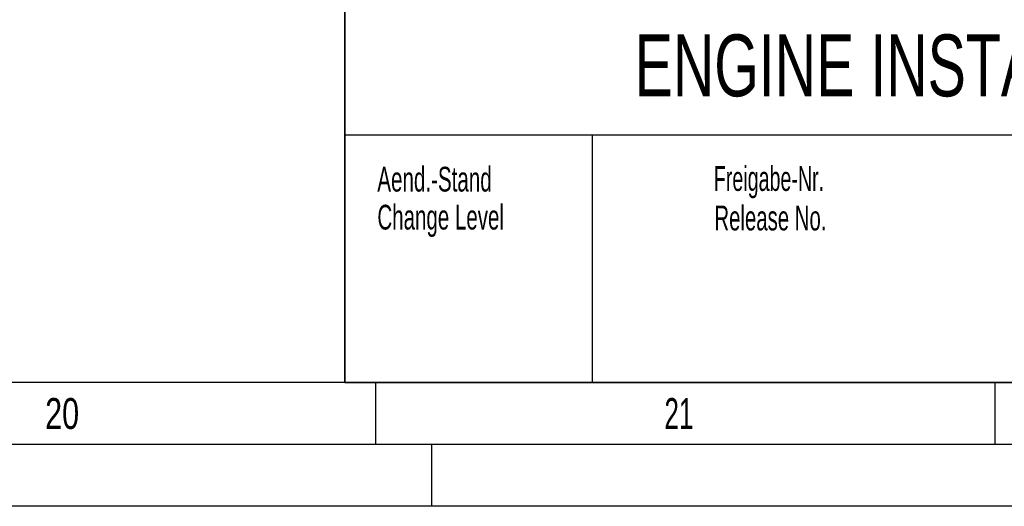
# Model space of a CAD drawing. Header units: millimetres. Extents: x 0 to 1189, y 0 to 841.
# Tile 65 of 117: x 966 to 1045, y 0 to 39. Entities that reach past the tile are written whole.
import ezdxf
from ezdxf.enums import TextEntityAlignment as Align

# ---------------------------------------------------------------- set-up
doc = ezdxf.new("R2010")
doc.units = ezdxf.units.MM
doc.header["$LTSCALE"] = 65.395
doc.layers.get('0').update_dxf_attribs({"linetype": 'CONTINUOUS'})
doc.styles.add('TEXTSTYLE_2', font='txt')
doc.styles.add('TEXTSTYLE_3', font='txt', dxfattribs={"width": 0.8})

# ---------------------------------------------------------------- blocks, each defined once
blk = doc.blocks.new('*T1160')
at = {"color": 5, "linetype": 'Continuous'}
for p, q in [((0, 0), (187, 0)), ((0, 0), (0, -75)), ((187, 0), (187, -75)), ((0, -75), (187, -75))]:
    blk.add_line(p, q, dxfattribs=at)
at = {"color": 2, "linetype": 'Continuous', "style": 'TEXTSTYLE_3'}
for s, width, p in [('8M32E_CFWS', 0.738095, (73.4, -6.75)), ('1.5', 0.52381, (113.757, -6.75)), ('8M32E_CFWS', 0.738095, (73.4, -13.25)), ('1.5', 0.52381, (113.757, -13.25))]:
    blk.add_text(s, height=5, dxfattribs=dict(at, width=width)).set_placement(p)
at = {"color": 2, "linetype": 'Continuous', "style": 'TEXTSTYLE_3', "width": 0.529762}
blk.add_text('1:20', height=5, dxfattribs=at).set_placement((128.405, -22.5), align=Align.CENTER)
at = {"color": 2, "linetype": 'Continuous', "style": 'TEXTSTYLE_3'}
for s, width, p in [('~48000', 0.690476, (185.6, -22.5)), ('1', 0.47619, (185.6, -62.75)), ('1', 0.47619, (185.6, -73.25))]:
    blk.add_text(s, height=5, dxfattribs=dict(at, width=width)).set_placement(p, align=Align.RIGHT)
at = {"color": 7, "linetype": 'Continuous', "style": 'TEXTSTYLE_3'}
for s, width, p in [('Motor - Einbauzeichnung', 0.602484, (23.4, -43.125)), ('ENGINE INSTALLATION DRAWING', 0.69224, (23.4, -51.875))]:
    blk.add_text(s, height=5, dxfattribs=dict(at, width=width)).set_placement(p)
at = {"color": 7, "linetype": 'Continuous', "style": 'TEXTSTYLE_3', "width": 0.738095}
blk.add_text('8M32E CFWS', height=5, dxfattribs=at).set_placement((121.5, -72.75), align=Align.CENTER)

msp = doc.modelspace()

# ---------------------------------------------------------------- linework, layer by layer
at = {"color": 6, "linetype": 'Continuous'}
for p, q in [((992, 10), (992, 85)), ((1184, 5), (5, 5))]:
    msp.add_line(p, q, dxfattribs=at)
at = {"color": 7, "linetype": 'Continuous'}
for p, q in [((1179, 30), (992, 30)), ((1012, 10), (1012, 30))]:
    msp.add_line(p, q, dxfattribs=at)
at = {"color": 5, "linetype": 'Continuous'}
for p, q in [((1179, 10), (10, 10)), ((994.5, 5), (994.5, 10)), ((1044.5, 5), (1044.5, 10)), ((999, 5), (999, 0)), ((1189, 0), (0, 0))]:
    msp.add_line(p, q, dxfattribs=at)

# ---------------------------------------------------------------- block references
msp.add_blockref('*T1160', (992, 85))

# ---------------------------------------------------------------- texts
for s, height, style, width, p in [('Aend.-Stand', 2, 'TEXTSTYLE_3', 0.621212, (994.62617, 25.43176)), ('Freigabe-Nr.', 2, 'TEXTSTYLE_3', 0.593254, (1021.79731, 25.48415)), ('Change Level', 2, 'TEXTSTYLE_3', 0.619048, (994.63475, 22.3631)), ('Release No.', 2, 'TEXTSTYLE_3', 0.614719, (1021.8433, 22.29466)), ('20', 2.50001, 'TEXTSTYLE_2', 0.738095, (967.806, 6.248)), ('21', 2.50001, 'TEXTSTYLE_2', 0.630952, (1017.806, 6.248))]:
    msp.add_text(s, height=height, dxfattribs=dict(at, style=style, width=width)).set_placement(p)

doc.saveas('drawing.dxf')
